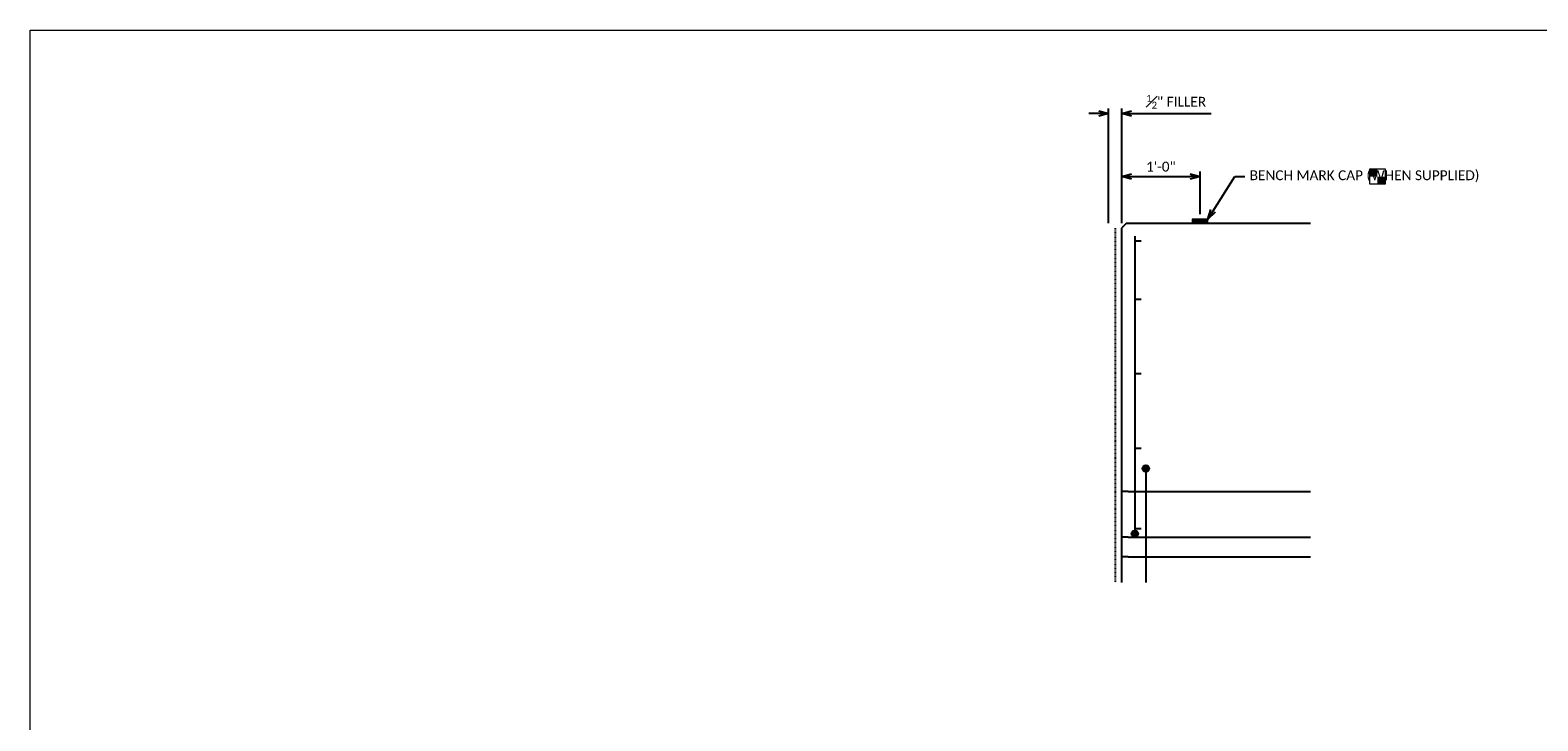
# Model space of a CAD drawing. Extents: x 571 to 2421, y -479 to 489.
# Tile 3 of 9: x 571 to 801, y -330 to -225. Entities that reach past the tile are written whole.
import ezdxf
from ezdxf import colors
from ezdxf.entities.mleader import LeaderData, LeaderLine
from ezdxf.enums import TextEntityAlignment as Align
from ezdxf.math import Vec2, Vec3

# ---------------------------------------------------------------- set-up
doc = ezdxf.new("R2010")
doc.units = 0
doc.header["$MEASUREMENT"] = 0
doc.linetypes.add('Wisdot2', pattern=[0.125, 0.0625, -0.0625])
doc.layers.add('B_ANNO_DESIGN_NOTES', color=1, linetype='Continuous', lineweight=18, true_color=0xff0000)
for name, color, linetype, lineweight in [('B_ANNO_DIM', 7, 'Continuous', 18), ('B_ANNO_SYMB', 7, 'Continuous', 18), ('B_ANNO_TEXT', 7, 'Continuous', 18), ('B_DETAIL', 7, 'Continuous', 18), ('B_REBAR', 5, 'Continuous', 25)]:
    doc.layers.add(name, color=color, linetype=linetype, lineweight=lineweight)
doc.layers.add('B_ANNO_NOPLOT', color=47, linetype='Continuous', lineweight=18, plot=False)
doc.layers.add('B_CONC', color=7, linetype='Continuous')
doc.layers.add('B_CONC_FILR', color=7, linetype='Continuous')
doc.styles.add('Annotative', font='calibri.ttf', dxfattribs={"height": 0.0625})
doc.styles.get("Standard").update_dxf_attribs({"font": 'calibri.ttf'})
doc.dimstyles.get("Standard").update_dxf_attribs({"dimtxt": 0.0625, "dimasz": 0.0625, "dimexe": 0.03125, "dimexo": 0.03125, "dimgap": 0.03125, "dimtad": 1, "dimdec": 3, "dimzin": 3, "dimdsep": 46, "dimlunit": 4, "dimtxsty": 'Standard', "dimblk": 'OPEN30', "dimcen": 0.03125, "dimaunit": 1, "dimadec": 0, "dimazin": 3, "dimtfac": 0.75, "dimtdec": 3, "dimtofl": 0, "dimtmove": 0, "dimatfit": 3, "dimldrblk": 'OPEN30', "dimfxl": 1, "dimtfill": 1, "dimfrac": 1, "dimtolj": 1, "dimtzin": 0, "dimarcsym": 0})

# ---------------------------------------------------------------- blocks, each defined once
blk = doc.blocks.new('*U15')
at = {"layer": 'B_ANNO_SYMB', "color": 0, "lineweight": -2, "flags": 128}
blk.add_lwpolyline([(-1.982, 0.084), (-1.045, 0.084), (-1.045, -0.853), (-1.982, -0.853), (-1.982, 0.084)], close=True, dxfattribs=at)
blk.add_lwpolyline([(-1.982, 0.084), (-1.045, 0.084), (-1.045, -0.853), (-1.982, -0.853), (-1.982, 0.084)], close=True, dxfattribs=at)
at = {"layer": 'B_ANNO_SYMB', "color": 0, "lineweight": -2}
blk.add_solid([(-1.513, -0.384), (-1.982, -0.384), (-1.513, 0.084), (-1.982, 0.084)], dxfattribs=at)
at = {"layer": 'B_ANNO_SYMB', "color": 0, "lineweight": -2, "extrusion": (0, 0, -1)}
blk.add_solid([(1.513, -0.384), (1.045, -0.384), (1.513, -0.853), (1.045, -0.853)], dxfattribs=at)
blk = doc.blocks.new('_Open30')
at = {"color": 0, "linetype": 'ByBlock', "lineweight": -2}
for p, q in [((-1, 0.27), (0, 0)), ((0, 0), (-1, -0.27)), ((0, 0), (-1, 0))]:
    blk.add_line(p, q, dxfattribs=at)
blk = doc.blocks.new('*D371')
at = {"layer": 'B_ANNO_DIM', "color": 0, "lineweight": -2, "transparency": 16777216}
for p, q in [((735.42, -254.23), (735.42, -236.71)), ((737.42, -254.23), (737.42, -236.71)), ((733.92, -237.46), (732.42, -237.46)), ((738.92, -237.46), (751.08, -237.46))]:
    blk.add_line(p, q, dxfattribs=at)
at = {"layer": 'Defpoints', "color": 0, "transparency": 16777216}
for p in [(737.42, -237.46), (735.42, -254.98), (737.42, -254.98)]:
    blk.add_point(p, dxfattribs=at)
at = {"layer": 'B_ANNO_DIM', "color": 0, "lineweight": -2, "transparency": 16777216, "xscale": 1.5, "yscale": 1.5, "zscale": 1.5}
blk.add_blockref('_Open30', (735.42, -237.46), dxfattribs=at)
at = {"layer": 'B_ANNO_DIM', "color": 0, "lineweight": -2, "transparency": 16777216, "xscale": 1.5, "yscale": 1.5, "zscale": 1.5, "rotation": 180}
blk.add_blockref('_Open30', (737.42, -237.46), dxfattribs=at)
at = {"layer": 'B_ANNO_DIM', "color": 0, "transparency": 16777216, "insert": (745.75, -235.65), "char_height": 1.5, "attachment_point": 5, "bg_fill": 3, "box_fill_scale": 1.25, "bg_fill_color": 256, "bg_fill_true_color": 13158600, "bg_fill_transparency": 0}
blk.add_mtext('\\A1;{\\H0.7x;\\S1#2;}" FILLER ', dxfattribs=at)
blk = doc.blocks.new('*D379')
at = {"layer": 'B_ANNO_DIM', "color": 0, "lineweight": -2, "transparency": 16777216}
for p, q in [((737.42, -254.23), (737.42, -246.34)), ((749.4, -252.85), (749.4, -246.34)), ((738.92, -247.09), (747.9, -247.09))]:
    blk.add_line(p, q, dxfattribs=at)
at = {"layer": 'Defpoints', "color": 0, "transparency": 16777216}
for p in [(749.4, -247.09), (749.4, -253.6), (737.42, -254.98)]:
    blk.add_point(p, dxfattribs=at)
at = {"layer": 'B_ANNO_DIM', "color": 0, "lineweight": -2, "transparency": 16777216, "xscale": 1.5, "yscale": 1.5, "zscale": 1.5, "rotation": 180}
blk.add_blockref('_Open30', (737.42, -247.09), dxfattribs=at)
at = {"layer": 'B_ANNO_DIM', "color": 0, "lineweight": -2, "transparency": 16777216, "xscale": 1.5, "yscale": 1.5, "zscale": 1.5}
blk.add_blockref('_Open30', (749.4, -247.09), dxfattribs=at)
at = {"layer": 'B_ANNO_DIM', "color": 0, "transparency": 16777216, "insert": (743.41, -245.58), "char_height": 1.5, "attachment_point": 5, "bg_fill": 3, "box_fill_scale": 1.25, "bg_fill_color": 256, "bg_fill_true_color": 13158600, "bg_fill_transparency": 0}
blk.add_mtext('\\A1;1\'-0"', dxfattribs=at)
blk = doc.blocks.new('*U169')
at = {"layer": 'B_ANNO_NOPLOT', "flags": 128}
blk.add_lwpolyline([(570.51, -476.7), (570.51, -224.7), (894.44, -224.7), (894.44, -237.85), (948.51, -237.85), (948.51, -436.2), (887.08, -436.2), (887.08, -476.7)], close=True, dxfattribs=at)
at = {"layer": 'B_ANNO_TEXT', "style": 'Annotative'}
for tag, p in [('NUM13', (887.19, -267.61)), ('NUM14', (894.29, -267.61)), ('LN3', (903.6, -267.63))]:
    blk.add_attdef(tag, text='', height=1.5, dxfattribs=at).set_placement(p, align=Align.MIDDLE_CENTER)
blk = doc.blocks.new('*U369')
at = {"layer": 'B_REBAR'}
h = blk.add_hatch(color=256, dxfattribs=at)
edge = h.paths.add_edge_path()
edge.add_arc((741.1039, -291.7346), 0.5, 0, 360)
h = blk.add_hatch(color=256, dxfattribs=at)
edge = h.paths.add_edge_path()
edge.add_arc((739.4199, -301.7346), 0.5, 0, 360)
at = {"layer": 'B_CONC'}
for p, q in [((738.167, -254.2336), (737.417, -254.9836)), ((737.417, -254.9836), (737.417, -309.1936)), ((738.167, -254.2336), (766.297, -254.2336)), ((738.417, -295.2336), (737.417, -295.2336)), ((738.417, -295.2336), (766.297, -295.2336)), ((738.417, -302.2336), (737.417, -302.2336)), ((738.417, -302.2336), (766.297, -302.2336)), ((738.417, -305.2336), (737.417, -305.2336)), ((738.417, -305.2336), (766.297, -305.2336))]:
    blk.add_line(p, q, dxfattribs=at)
at = {"layer": 'B_CONC_FILR', "linetype": 'Wisdot2'}
blk.add_line((736.417, -254.9836), (736.417, -309.1936), dxfattribs=at)
at = {"layer": 'B_REBAR'}
for p, q in [((739.417, -256.2336), (739.417, -302.2336)), ((739.417, -256.8976), (740.417, -256.8976)), ((739.417, -265.8416), (740.417, -265.8416)), ((739.417, -277.2336), (740.417, -277.2336)), ((739.417, -288.6256), (740.417, -288.6256)), ((741.105, -291.2336), (741.105, -309.1936)), ((740.417, -300.9696), (739.417, -300.9696))]:
    blk.add_line(p, q, dxfattribs=at)
for centre in [(741.1039, -291.7346), (739.4199, -301.7346)]:
    blk.add_circle(centre, 0.5, dxfattribs=at)
at = {"layer": 'B_ANNO_SYMB', "xscale": 2.5, "yscale": 2.5, "zscale": 2.5}
blk.add_blockref('*U15', (780.298, -246.1337), dxfattribs=at)
at = {"layer": 'B_ANNO_TEXT', "style": 'Annotative'}
for tag, p in [('BN6', (749.7716, -338.5991)), ('BN5', (752.4993, -404.2955)), ('BN4', (752.4993, -437.6116)), ('BN7', (745.6531, -454.4244)), ('BN8', (751.728, -454.4038))]:
    blk.add_attdef(tag, p, '', height=1.5, dxfattribs=at)
at = {"layer": 'B_ANNO_DIM'}
dim = blk.add_linear_dim(base=(737.417, -237.4639), p1=(735.417, -254.9836), p2=(737.417, -254.9836), text='{\\H0.7x;\\S1#2;}" FILLER ', dimstyle='Standard', override={"dimscale": 24}, dxfattribs=at)
dim.commit()
dim.dimension.update_dxf_attribs({"geometry": '*D371', "text_midpoint": (745.7507, -235.654)})
dim = blk.add_linear_dim(base=(749.39851, -247.09431), p1=(737.417, -254.98364), p2=(749.39851, -253.59774), dimstyle='Standard', override={"dimscale": 24}, dxfattribs=at)
dim.commit()
dim.dimension.update_dxf_attribs({"geometry": '*D379', "text_midpoint": (743.40775, -245.57585)})
ml = blk.add_multileader_mtext('Standard', dxfattribs=at)
ml.set_content('BENCH MARK CAP (WHEN SUPPLIED)', color=256)
ml.set_leader_properties()
ml.set_arrow_properties(name='OPEN30')
ml.build(insert=Vec2(0, 0))
ml.multileader.update_dxf_attribs({"dogleg_length": 0.0625, "arrow_head_size": 1.5, "scale": 24})
ctx = ml.context
ctx.base_point, ctx.scale, ctx.char_height, ctx.arrow_head_size, ctx.landing_gap_size, ctx.plane_origin = Vec3(756.2428, -247.0943), 24, 1.5, 1.5, 0.75, Vec3(750.5897, -253.5977)
notes = []
notes.append((ctx, [(0, (1, 1, 0), (754.7428, -247.0943), (1, 0), 1.5, [(0, [(750.5897, -253.5977)], 0, [])])]))
ctx.mtext.insert, ctx.mtext.width, ctx.mtext.flow_direction = Vec3(756.9928, -246.1453), 17.486562, 5
for ctx, leaders in notes:
    for number, flags, end, landing, length, lines in leaders:
        leader = LeaderData()
        leader.index, (leader.has_last_leader_line, leader.has_dogleg_vector, leader.attachment_direction) = number, flags
        leader.last_leader_point, leader.dogleg_vector, leader.dogleg_length = Vec3(end), Vec3(landing), length
        for number, points, colour, breaks in lines:
            line = LeaderLine()
            line.index, line.vertices, line.color, line.breaks = number, Vec3.list(points), colors.encode_raw_color(colour), breaks
            leader.lines.append(line)
        ctx.leaders.append(leader)
at = {"layer": 'B_DETAIL'}
h = blk.add_hatch(color=256, dxfattribs=at)
h.dxf.hatch_style = 1
h.paths.add_polyline_path([(750.5897, -253.5977), (748.2073, -253.5977), (748.2073, -254.2336), (750.5897, -254.2336)])
at = {"layer": 'B_ANNO_NOPLOT', "flags": 128}
blk.add_lwpolyline([(570.5114, -476.7036), (570.5114, -224.7036), (894.439, -224.7036), (894.439, -237.8485), (948.5114, -237.8485), (948.5114, -436.204), (887.0821, -436.204), (887.0821, -476.7036)], close=True, dxfattribs=at)
at = {"layer": 'B_CONC'}
blk.add_line((739.167, -254.2336), (766.297, -254.2336), dxfattribs=at)
at = {"layer": 'B_DETAIL'}
blk.add_lwpolyline([(748.2073, -254.2336), (750.5897, -254.2336), (750.5897, -253.5977), (748.2073, -253.5977)], close=True, dxfattribs=at)

msp = doc.modelspace()

# ---------------------------------------------------------------- block references
at = {"layer": 'B_ANNO_DESIGN_NOTES'}
msp.add_blockref('*U169', (0, 0), dxfattribs=at)

# ---------------------------------------------------------------- next in the draw order: block references
msp.add_blockref('*U369', (0, 0))

doc.saveas('drawing.dxf')
